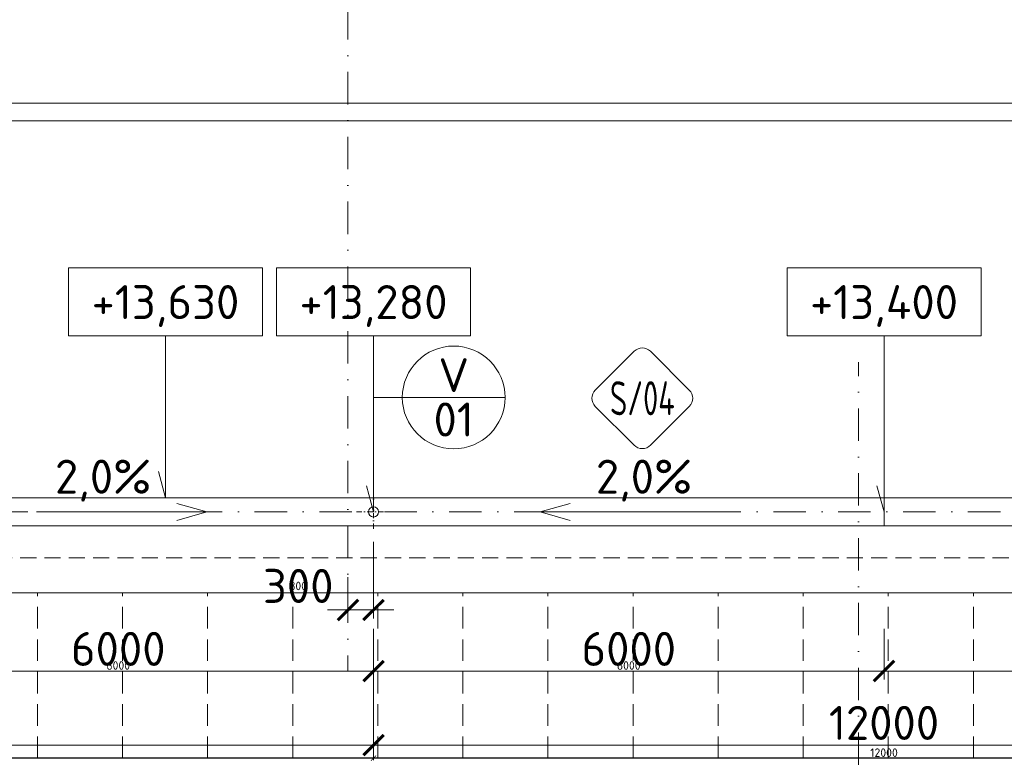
# Model space of a CAD drawing. Header units: millimetres. Extents: x -725694 to 5289369, y -1488057 to 2187451.
# Tile 151 of 256: x 14141 to 25714, y 174380 to 183088. Entities that reach past the tile are written whole.
import ezdxf
from ezdxf.enums import TextEntityAlignment as Align

# ---------------------------------------------------------------- set-up
doc = ezdxf.new("R2010")
doc.units = ezdxf.units.MM
for name, pattern in [('CENTERX2', [101.6, 63.5, -12.7, 12.7, -12.7]), ('DASHDOT', [25.4, 12.7, -6.35, 0, -6.35]), ('ČÁRKOVANÁ', [19.05, 12.7, -6.35])]:
    doc.linetypes.add(name, pattern=pattern)
doc.layers.get('Defpoints').update_dxf_attribs({"color": 8})
for name, color, linetype, lineweight in [('A99_N_kce-pohl', 1, 'Continuous', 9), ('A99_N_koty-200', 5, 'Continuous', 5), ('A99_N_koty-200 @ 200', 5, 'Continuous', 5), ('A99_N_koty-200 @ 50 (2)', 5, 'Continuous', 5), ('A99_N_koty-vysk', 160, 'Continuous', 5), ('A99_N_znaceni 200', 5, 'Continuous', 5), ('A99_S_osy', 1, 'CENTERX2', 5)]:
    doc.layers.add(name, color=color, linetype=linetype, lineweight=lineweight)
doc.styles.add('A99_kota', font='isocpeur.ttf', dxfattribs={"height": 2})
doc.styles.add('A99_popis', font='isocpeur.ttf')
doc.styles.add('ad_popis 100', font='isocpeur.ttf', dxfattribs={"height": 200})
doc.dimstyles.new('A99_kota_200 new', dxfattribs={"dimscale": 200, "dimtxt": 2, "dimasz": 1.2, "dimexe": 0.5, "dimexo": 1.5, "dimgap": 0.3, "dimtad": 1, "dimdec": 0, "dimzin": 3, "dimdsep": 46, "dimtxsty": 'A99_kota', "dimblk": 'ARCHTICK', "dimcen": 2.5, "dimazin": 2, "dimtfac": 0.75, "dimtdec": 0, "dimtmove": 2, "dimatfit": 0, "dimfxl": 0, "dimtolj": 1, "dimtzin": 0, "dimlwd": 5, "dimlwe": 5, "dimarcsym": 0})

# ---------------------------------------------------------------- blocks, each defined once
blk = doc.blocks.new('_ArchTick')
at = {"color": 0, "linetype": 'ByBlock', "const_width": 0.15}
blk.add_lwpolyline([(-0.5, -0.5), (0.5, 0.5)], dxfattribs=at)
blk = doc.blocks.new('*D4605')
at = {"layer": 'A99_N_koty-200', "color": 0, "linetype": 'Continuous', "lineweight": 5, "transparency": 16777216}
for p, q in [((5860, 182105), (5860, 182205)), ((150690, 182105), (150690, 182205)), ((5860, 182105), (150690, 182105))]:
    blk.add_line(p, q, dxfattribs=at)
at = {"layer": 'Defpoints', "color": 0, "linetype": 'Continuous', "lineweight": 0, "transparency": 16777216}
for p in [(150690, 182105), (150690, 182095), (5860, 181900)]:
    blk.add_point(p, dxfattribs=at)
at = {"layer": 'A99_N_koty-200', "color": 0, "linetype": 'Continuous', "lineweight": 5, "transparency": 16777216, "xscale": 240, "yscale": 240, "zscale": 240, "rotation": 180}
blk.add_blockref('_ArchTick', (5860, 182105), dxfattribs=at)
at = {"layer": 'A99_N_koty-200', "color": 0, "linetype": 'Continuous', "lineweight": 5, "transparency": 16777216, "xscale": 240, "yscale": 240, "zscale": 240}
blk.add_blockref('_ArchTick', (150690, 182105), dxfattribs=at)
at = {"layer": 'A99_N_koty-200', "color": 0, "linetype": 'Continuous', "transparency": 16777216, "insert": (76950, 182405), "char_height": 400, "attachment_point": 5, "style": 'A99_kota'}
blk.add_mtext('\\A1;144830', dxfattribs=at)
blk = doc.blocks.new('*D4606')
at = {"layer": 'A99_N_koty-200', "color": 0, "linetype": 'Continuous', "lineweight": 5, "transparency": 16777216}
for p, q in [((5860, 181900), (5860, 181925)), ((150690, 182020), (150690, 181875)), ((5860, 181900), (150690, 181900))]:
    blk.add_line(p, q, dxfattribs=at)
at = {"layer": 'Defpoints', "color": 0, "linetype": 'Continuous', "lineweight": 0, "transparency": 16777216}
for p in [(150690, 182095), (5860, 181900), (150690, 181900)]:
    blk.add_point(p, dxfattribs=at)
at = {"layer": 'A99_N_koty-200', "color": 0, "linetype": 'Continuous', "lineweight": 5, "transparency": 16777216, "xscale": 60, "yscale": 60, "zscale": 60, "rotation": 180}
blk.add_blockref('_ArchTick', (5860, 181900), dxfattribs=at)
at = {"layer": 'A99_N_koty-200', "color": 0, "linetype": 'Continuous', "lineweight": 5, "transparency": 16777216, "xscale": 60, "yscale": 60, "zscale": 60}
blk.add_blockref('_ArchTick', (150690, 181900), dxfattribs=at)
at = {"layer": 'A99_N_koty-200', "color": 0, "linetype": 'Continuous', "transparency": 16777216, "insert": (78275, 181965), "char_height": 100, "attachment_point": 5, "style": 'A99_kota'}
blk.add_mtext('\\A1;144830', dxfattribs=at)
blk = doc.blocks.new('*D5338')
at = {"layer": 'A99_N_koty-200', "color": 0, "linetype": 'Continuous', "lineweight": 5, "transparency": 16777216}
for p, q in [((18300, 176947.5), (18300, 176047.5)), ((18000, 176535), (18000, 176047.5)), ((18000, 176147.5), (17760, 176147.5)), ((18000, 176147.5), (18300, 176147.5)), ((18300, 176147.5), (18540, 176147.5))]:
    blk.add_line(p, q, dxfattribs=at)
at = {"layer": 'Defpoints', "color": 0, "linetype": 'Continuous', "lineweight": 0, "transparency": 16777216}
for p in [(18300, 177300), (18000, 176835), (18300, 176147.5)]:
    blk.add_point(p, dxfattribs=at)
at = {"layer": 'A99_N_koty-200', "color": 0, "linetype": 'Continuous', "lineweight": 5, "transparency": 16777216, "xscale": 240, "yscale": 240, "zscale": 240}
blk.add_blockref('_ArchTick', (18000, 176147.5), dxfattribs=at)
at = {"layer": 'A99_N_koty-200', "color": 0, "linetype": 'Continuous', "lineweight": 5, "transparency": 16777216, "xscale": 240, "yscale": 240, "zscale": 240, "rotation": 180}
blk.add_blockref('_ArchTick', (18300, 176147.5), dxfattribs=at)
at = {"layer": 'A99_N_koty-200', "color": 0, "linetype": 'Continuous', "transparency": 16777216, "insert": (17415, 176430), "char_height": 400, "attachment_point": 5, "style": 'A99_kota'}
blk.add_mtext('\\A1;300', dxfattribs=at)
blk = doc.blocks.new('*D5339')
at = {"layer": 'A99_N_koty-200', "color": 0, "linetype": 'Continuous', "lineweight": 5, "transparency": 16777216}
for p, q in [((18000, 176347.5), (18000, 176122.5)), ((18300, 176347.5), (18300, 176122.5)), ((18000, 176147.5), (17940, 176147.5)), ((18000, 176147.5), (18300, 176147.5)), ((18300, 176147.5), (18360, 176147.5))]:
    blk.add_line(p, q, dxfattribs=at)
at = {"layer": 'Defpoints', "color": 0, "linetype": 'Continuous', "lineweight": 0, "transparency": 16777216}
for p in [(18300, 177300), (18000, 176835), (18300, 176147.5)]:
    blk.add_point(p, dxfattribs=at)
at = {"layer": 'A99_N_koty-200', "color": 0, "linetype": 'Continuous', "lineweight": 5, "transparency": 16777216, "xscale": 60, "yscale": 60, "zscale": 60}
blk.add_blockref('_ArchTick', (18000, 176147.5), dxfattribs=at)
at = {"layer": 'A99_N_koty-200', "color": 0, "linetype": 'Continuous', "lineweight": 5, "transparency": 16777216, "xscale": 60, "yscale": 60, "zscale": 60, "rotation": 180}
blk.add_blockref('_ArchTick', (18300, 176147.5), dxfattribs=at)
at = {"layer": 'A99_N_koty-200', "color": 0, "linetype": 'Continuous', "transparency": 16777216, "insert": (17415, 176430), "char_height": 100, "attachment_point": 5, "style": 'A99_kota'}
blk.add_mtext('\\A1;300', dxfattribs=at)
blk = doc.blocks.new('*D5344')
at = {"layer": 'A99_N_koty-200', "color": 0, "linetype": 'Continuous', "lineweight": 5, "transparency": 16777216}
for p, q in [((6300, 175360), (6300, 174460)), ((18300, 175360), (18300, 174460)), ((6300, 174560), (18300, 174560))]:
    blk.add_line(p, q, dxfattribs=at)
at = {"layer": 'Defpoints', "color": 0, "linetype": 'Continuous', "lineweight": 0, "transparency": 16777216}
for p in [(6300, 177300), (18300, 176835), (18300, 174560)]:
    blk.add_point(p, dxfattribs=at)
at = {"layer": 'A99_N_koty-200', "color": 0, "linetype": 'Continuous', "lineweight": 5, "transparency": 16777216, "xscale": 240, "yscale": 240, "zscale": 240, "rotation": 180}
blk.add_blockref('_ArchTick', (6300, 174560), dxfattribs=at)
at = {"layer": 'A99_N_koty-200', "color": 0, "linetype": 'Continuous', "lineweight": 5, "transparency": 16777216, "xscale": 240, "yscale": 240, "zscale": 240}
blk.add_blockref('_ArchTick', (18300, 174560), dxfattribs=at)
at = {"layer": 'A99_N_koty-200', "color": 0, "linetype": 'Continuous', "transparency": 16777216, "insert": (12300, 174820), "char_height": 400, "attachment_point": 5, "style": 'A99_kota'}
blk.add_mtext('\\A1;12000', dxfattribs=at)
blk = doc.blocks.new('*D5345')
at = {"layer": 'A99_N_koty-200', "color": 0, "linetype": 'Continuous', "lineweight": 5, "transparency": 16777216}
for p, q in [((6300, 174605), (6300, 174380)), ((18300, 174605), (18300, 174380)), ((6300, 174405), (18300, 174405))]:
    blk.add_line(p, q, dxfattribs=at)
at = {"layer": 'Defpoints', "color": 0, "linetype": 'Continuous', "lineweight": 0, "transparency": 16777216}
for p in [(6300, 177300), (18300, 176835), (18300, 174405)]:
    blk.add_point(p, dxfattribs=at)
at = {"layer": 'A99_N_koty-200', "color": 0, "linetype": 'Continuous', "lineweight": 5, "transparency": 16777216, "xscale": 60, "yscale": 60, "zscale": 60, "rotation": 180}
blk.add_blockref('_ArchTick', (6300, 174405), dxfattribs=at)
at = {"layer": 'A99_N_koty-200', "color": 0, "linetype": 'Continuous', "lineweight": 5, "transparency": 16777216, "xscale": 60, "yscale": 60, "zscale": 60}
blk.add_blockref('_ArchTick', (18300, 174405), dxfattribs=at)
at = {"layer": 'A99_N_koty-200', "color": 0, "linetype": 'Continuous', "transparency": 16777216, "insert": (12300, 174470), "char_height": 100, "attachment_point": 5, "style": 'A99_kota'}
blk.add_mtext('\\A1;12000', dxfattribs=at)
blk = doc.blocks.new('*D5350')
at = {"layer": 'A99_N_koty-200', "color": 0, "linetype": 'Continuous', "lineweight": 5, "transparency": 16777216}
for p, q in [((12300, 175925), (12300, 175330)), ((18300, 175925), (18300, 175330)), ((18300, 175430), (12300, 175430))]:
    blk.add_line(p, q, dxfattribs=at)
at = {"layer": 'Defpoints', "color": 0, "linetype": 'Continuous', "lineweight": 0, "transparency": 16777216}
for p in [(12300, 176225), (18300, 176225), (12300, 175430)]:
    blk.add_point(p, dxfattribs=at)
at = {"layer": 'A99_N_koty-200', "color": 0, "linetype": 'Continuous', "lineweight": 5, "transparency": 16777216, "xscale": 240, "yscale": 240, "zscale": 240, "rotation": 180}
blk.add_blockref('_ArchTick', (12300, 175430), dxfattribs=at)
at = {"layer": 'A99_N_koty-200', "color": 0, "linetype": 'Continuous', "lineweight": 5, "transparency": 16777216, "xscale": 240, "yscale": 240, "zscale": 240}
blk.add_blockref('_ArchTick', (18300, 175430), dxfattribs=at)
at = {"layer": 'A99_N_koty-200', "color": 0, "linetype": 'Continuous', "transparency": 16777216, "insert": (15300, 175690), "char_height": 400, "attachment_point": 5, "style": 'A99_kota'}
blk.add_mtext('\\A1;6000', dxfattribs=at)
blk = doc.blocks.new('*D5351')
at = {"layer": 'A99_N_koty-200', "color": 0, "linetype": 'Continuous', "lineweight": 5, "transparency": 16777216}
for p, q in [((12300, 175630), (12300, 175405)), ((18300, 175630), (18300, 175405)), ((18300, 175430), (12300, 175430))]:
    blk.add_line(p, q, dxfattribs=at)
at = {"layer": 'Defpoints', "color": 0, "linetype": 'Continuous', "lineweight": 0, "transparency": 16777216}
for p in [(12300, 176225), (18300, 176225), (12300, 175430)]:
    blk.add_point(p, dxfattribs=at)
at = {"layer": 'A99_N_koty-200', "color": 0, "linetype": 'Continuous', "lineweight": 5, "transparency": 16777216, "xscale": 60, "yscale": 60, "zscale": 60, "rotation": 180}
blk.add_blockref('_ArchTick', (12300, 175430), dxfattribs=at)
at = {"layer": 'A99_N_koty-200', "color": 0, "linetype": 'Continuous', "lineweight": 5, "transparency": 16777216, "xscale": 60, "yscale": 60, "zscale": 60}
blk.add_blockref('_ArchTick', (18300, 175430), dxfattribs=at)
at = {"layer": 'A99_N_koty-200', "color": 0, "linetype": 'Continuous', "transparency": 16777216, "insert": (15300, 175495), "char_height": 100, "attachment_point": 5, "style": 'A99_kota'}
blk.add_mtext('\\A1;6000', dxfattribs=at)
blk = doc.blocks.new('*U453')
at = {"color": 0, "linetype": 'ByBlock'}
for p, q in [((5.7, -4), (5.7, -13.525)), ((5.7, -13.525), (5.286, -11.98))]:
    blk.add_line(p, q, dxfattribs=at)
blk.add_lwpolyline([(0, -4), (11.4, -4), (11.4, 0), (0, 0)], close=True, dxfattribs=at)
at = {"color": 0, "linetype": 'ByBlock', "style": 'A99_kota'}
for tag, p in [('VYSKA', (5.7, -2.241)), ('VYSKA_POPIS1', (5.7, -6.041)), ('VYSKA_POPIS2', (5.9, -9.541)), ('VYSKA_POPIS3', (5.9, -13.041))]:
    blk.add_attdef(tag, text='', height=2, dxfattribs=at).set_placement(p, align=Align.MIDDLE)
blk = doc.blocks.new('*U66')
at = {"color": 0, "linetype": 'ByBlock'}
for p, q in [((5.7, -4), (5.7, -14.35)), ((5.7, -14.35), (5.286, -12.805))]:
    blk.add_line(p, q, dxfattribs=at)
blk.add_lwpolyline([(0, -4), (11.4, -4), (11.4, 0), (0, 0)], close=True, dxfattribs=at)
at = {"color": 0, "linetype": 'ByBlock', "style": 'A99_kota'}
for tag, p in [('VYSKA', (5.7, -2.241)), ('VYSKA_POPIS1', (5.7, -6.041)), ('VYSKA_POPIS2', (5.9, -9.541)), ('VYSKA_POPIS3', (5.9, -13.041))]:
    blk.add_attdef(tag, text='', height=2, dxfattribs=at).set_placement(p, align=Align.MIDDLE)
blk = doc.blocks.new('*D5422')
at = {"layer": 'A99_N_koty-200', "color": 0, "linetype": 'Continuous', "lineweight": 5, "transparency": 16777216}
for p, q in [((18300, 175360), (18300, 174460)), ((30300, 175360), (30300, 174460)), ((18300, 174560), (30300, 174560))]:
    blk.add_line(p, q, dxfattribs=at)
at = {"layer": 'Defpoints', "color": 0, "linetype": 'Continuous', "lineweight": 0, "transparency": 16777216}
for p in [(18300, 176835), (30300, 176835), (30300, 174560)]:
    blk.add_point(p, dxfattribs=at)
at = {"layer": 'A99_N_koty-200', "color": 0, "linetype": 'Continuous', "lineweight": 5, "transparency": 16777216, "xscale": 240, "yscale": 240, "zscale": 240, "rotation": 180}
blk.add_blockref('_ArchTick', (18300, 174560), dxfattribs=at)
at = {"layer": 'A99_N_koty-200', "color": 0, "linetype": 'Continuous', "lineweight": 5, "transparency": 16777216, "xscale": 240, "yscale": 240, "zscale": 240}
blk.add_blockref('_ArchTick', (30300, 174560), dxfattribs=at)
at = {"layer": 'A99_N_koty-200', "color": 0, "linetype": 'Continuous', "transparency": 16777216, "insert": (24300, 174820), "char_height": 400, "attachment_point": 5, "style": 'A99_kota'}
blk.add_mtext('\\A1;12000', dxfattribs=at)
blk = doc.blocks.new('*D5423')
at = {"layer": 'A99_N_koty-200', "color": 0, "linetype": 'Continuous', "lineweight": 5, "transparency": 16777216}
for p, q in [((18300, 174605), (18300, 174380)), ((30300, 174605), (30300, 174380)), ((18300, 174405), (30300, 174405))]:
    blk.add_line(p, q, dxfattribs=at)
at = {"layer": 'Defpoints', "color": 0, "linetype": 'Continuous', "lineweight": 0, "transparency": 16777216}
for p in [(18300, 176835), (30300, 176835), (30300, 174405)]:
    blk.add_point(p, dxfattribs=at)
at = {"layer": 'A99_N_koty-200', "color": 0, "linetype": 'Continuous', "lineweight": 5, "transparency": 16777216, "xscale": 60, "yscale": 60, "zscale": 60, "rotation": 180}
blk.add_blockref('_ArchTick', (18300, 174405), dxfattribs=at)
at = {"layer": 'A99_N_koty-200', "color": 0, "linetype": 'Continuous', "lineweight": 5, "transparency": 16777216, "xscale": 60, "yscale": 60, "zscale": 60}
blk.add_blockref('_ArchTick', (30300, 174405), dxfattribs=at)
at = {"layer": 'A99_N_koty-200', "color": 0, "linetype": 'Continuous', "transparency": 16777216, "insert": (24300, 174470), "char_height": 100, "attachment_point": 5, "style": 'A99_kota'}
blk.add_mtext('\\A1;12000', dxfattribs=at)
blk = doc.blocks.new('*D5425')
at = {"layer": 'A99_N_koty-200', "color": 0, "linetype": 'Continuous', "lineweight": 5, "transparency": 16777216}
for p, q in [((18300, 175925), (18300, 175330)), ((24300, 175925), (24300, 175330)), ((18300, 175430), (24300, 175430))]:
    blk.add_line(p, q, dxfattribs=at)
at = {"layer": 'Defpoints', "color": 0, "linetype": 'Continuous', "lineweight": 0, "transparency": 16777216}
for p in [(18300, 176225), (24300, 176225), (24300, 175430)]:
    blk.add_point(p, dxfattribs=at)
at = {"layer": 'A99_N_koty-200', "color": 0, "linetype": 'Continuous', "lineweight": 5, "transparency": 16777216, "xscale": 240, "yscale": 240, "zscale": 240, "rotation": 180}
blk.add_blockref('_ArchTick', (18300, 175430), dxfattribs=at)
at = {"layer": 'A99_N_koty-200', "color": 0, "linetype": 'Continuous', "lineweight": 5, "transparency": 16777216, "xscale": 240, "yscale": 240, "zscale": 240}
blk.add_blockref('_ArchTick', (24300, 175430), dxfattribs=at)
at = {"layer": 'A99_N_koty-200', "color": 0, "linetype": 'Continuous', "transparency": 16777216, "insert": (21300, 175690), "char_height": 400, "attachment_point": 5, "style": 'A99_kota'}
blk.add_mtext('\\A1;6000', dxfattribs=at)
blk = doc.blocks.new('*D5426')
at = {"layer": 'A99_N_koty-200', "color": 0, "linetype": 'Continuous', "lineweight": 5, "transparency": 16777216}
for p, q in [((18300, 175630), (18300, 175405)), ((24300, 175630), (24300, 175405)), ((18300, 175430), (24300, 175430))]:
    blk.add_line(p, q, dxfattribs=at)
at = {"layer": 'Defpoints', "color": 0, "linetype": 'Continuous', "lineweight": 0, "transparency": 16777216}
for p in [(18300, 176225), (24300, 176225), (24300, 175430)]:
    blk.add_point(p, dxfattribs=at)
at = {"layer": 'A99_N_koty-200', "color": 0, "linetype": 'Continuous', "lineweight": 5, "transparency": 16777216, "xscale": 60, "yscale": 60, "zscale": 60, "rotation": 180}
blk.add_blockref('_ArchTick', (18300, 175430), dxfattribs=at)
at = {"layer": 'A99_N_koty-200', "color": 0, "linetype": 'Continuous', "lineweight": 5, "transparency": 16777216, "xscale": 60, "yscale": 60, "zscale": 60}
blk.add_blockref('_ArchTick', (24300, 175430), dxfattribs=at)
at = {"layer": 'A99_N_koty-200', "color": 0, "linetype": 'Continuous', "transparency": 16777216, "insert": (21300, 175495), "char_height": 100, "attachment_point": 5, "style": 'A99_kota'}
blk.add_mtext('\\A1;6000', dxfattribs=at)
blk = doc.blocks.new('*D5428')
at = {"layer": 'A99_N_koty-200', "color": 0, "linetype": 'Continuous', "lineweight": 5, "transparency": 16777216}
for p, q in [((24300, 175925), (24300, 175330)), ((30300, 175925), (30300, 175330)), ((30300, 175430), (24300, 175430))]:
    blk.add_line(p, q, dxfattribs=at)
at = {"layer": 'Defpoints', "color": 0, "linetype": 'Continuous', "lineweight": 0, "transparency": 16777216}
for p in [(24300, 176225), (30300, 176225), (24300, 175430)]:
    blk.add_point(p, dxfattribs=at)
at = {"layer": 'A99_N_koty-200', "color": 0, "linetype": 'Continuous', "lineweight": 5, "transparency": 16777216, "xscale": 240, "yscale": 240, "zscale": 240, "rotation": 180}
blk.add_blockref('_ArchTick', (24300, 175430), dxfattribs=at)
at = {"layer": 'A99_N_koty-200', "color": 0, "linetype": 'Continuous', "lineweight": 5, "transparency": 16777216, "xscale": 240, "yscale": 240, "zscale": 240}
blk.add_blockref('_ArchTick', (30300, 175430), dxfattribs=at)
at = {"layer": 'A99_N_koty-200', "color": 0, "linetype": 'Continuous', "transparency": 16777216, "insert": (27300, 175690), "char_height": 400, "attachment_point": 5, "style": 'A99_kota'}
blk.add_mtext('\\A1;6000', dxfattribs=at)
blk = doc.blocks.new('*D5429')
at = {"layer": 'A99_N_koty-200', "color": 0, "linetype": 'Continuous', "lineweight": 5, "transparency": 16777216}
for p, q in [((24300, 175630), (24300, 175405)), ((30300, 175630), (30300, 175405)), ((30300, 175430), (24300, 175430))]:
    blk.add_line(p, q, dxfattribs=at)
at = {"layer": 'Defpoints', "color": 0, "linetype": 'Continuous', "lineweight": 0, "transparency": 16777216}
for p in [(24300, 176225), (30300, 176225), (24300, 175430)]:
    blk.add_point(p, dxfattribs=at)
at = {"layer": 'A99_N_koty-200', "color": 0, "linetype": 'Continuous', "lineweight": 5, "transparency": 16777216, "xscale": 60, "yscale": 60, "zscale": 60, "rotation": 180}
blk.add_blockref('_ArchTick', (24300, 175430), dxfattribs=at)
at = {"layer": 'A99_N_koty-200', "color": 0, "linetype": 'Continuous', "lineweight": 5, "transparency": 16777216, "xscale": 60, "yscale": 60, "zscale": 60}
blk.add_blockref('_ArchTick', (30300, 175430), dxfattribs=at)
at = {"layer": 'A99_N_koty-200', "color": 0, "linetype": 'Continuous', "transparency": 16777216, "insert": (27300, 175495), "char_height": 100, "attachment_point": 5, "style": 'A99_kota'}
blk.add_mtext('\\A1;6000', dxfattribs=at)
blk = doc.blocks.new('*U100')
at = {"color": 0}
for p, q in [((-0.721, 4.139), (-4.149, 0.711)), ((4.139, 0.711), (0.711, 4.139)), ((-4.149, -0.721), (-0.721, -4.149)), ((0.711, -4.149), (4.139, -0.721))]:
    blk.add_line(p, q, dxfattribs=at)
for centre, start, end in [((-0.005, 3.424), 45, 135), ((-3.433, -0.005), 135, 225), ((3.424, -0.005), 315, 45), ((-0.005, -3.433), 225, 315)]:
    blk.add_arc(centre, 1.012, start, end, dxfattribs=at)
at = {"color": 0, "linetype": 'ByBlock', "style": 'A99_popis', "width": 0.953108}
blk.add_attdef('SKLADBA', text='', height=3, rotation=0.01026, dxfattribs=at).set_placement((-2.863, -1.506), (2.855, -1.505), align=Align.FIT)
blk = doc.blocks.new('*U20')
at = {"color": 0, "linetype": 'ByBlock'}
blk.add_line((-3.02, 0), (3.02, 0), dxfattribs=at)
blk.add_circle((0, 0), 3.02, dxfattribs=at)
at = {"color": 0, "linetype": 'ByBlock', "style": 'A99_popis'}
for tag, p in [('KATEGORIE', (0, 1.31)), ('PRVEK', (0, -1.298))]:
    blk.add_attdef(tag, text='', height=2, dxfattribs=at).set_placement(p, align=Align.MIDDLE_CENTER)
blk = doc.blocks.new('*U6067')
at = {"layer": 'A99_N_koty-200 @ 200', "linetype": 'Continuous'}
dim = blk.add_linear_dim(base=(150690, 182105), p1=(5860, 181900), p2=(150690, 182095), dimstyle='A99_kota_200 new', override={"dimscale": 200, "dimtix": 1, "dimtofl": 1, "dimtmove": 2, "dimatfit": 0}, dxfattribs=at)
dim.commit()
dim.dimension.update_dxf_attribs({"geometry": '*D4605', "text_midpoint": (76950, 182405), "dimtype": 128})
at = {"layer": 'A99_N_koty-200 @ 50 (2)', "linetype": 'Continuous'}
dim = blk.add_linear_dim(base=(150690, 181900), p1=(5860, 181900), p2=(150690, 182095), dimstyle='A99_kota_200 new', override={"dimscale": 50, "dimtix": 1, "dimtofl": 1, "dimtmove": 2, "dimatfit": 0}, dxfattribs=at)
dim.commit()
dim.dimension.update_dxf_attribs({"geometry": '*D4606', "text_midpoint": (78275, 181965)})
blk = doc.blocks.new('*U6277')
at = {"layer": 'A99_N_koty-200 @ 200', "linetype": 'Continuous'}
dim = blk.add_linear_dim(base=(18300, 176147.5), p1=(18000, 176835), p2=(18300, 177300), dimstyle='A99_kota_200 new', override={"dimscale": 200, "dimtix": 1, "dimtofl": 1, "dimtmove": 2, "dimatfit": 0}, dxfattribs=at)
dim.commit()
dim.dimension.update_dxf_attribs({"geometry": '*D5338', "text_midpoint": (17415, 176430), "dimtype": 128})
at = {"layer": 'A99_N_koty-200 @ 50 (2)', "linetype": 'Continuous'}
dim = blk.add_linear_dim(base=(18300, 176147.5), p1=(18000, 176835), p2=(18300, 177300), dimstyle='A99_kota_200 new', override={"dimscale": 50, "dimtix": 1, "dimtofl": 1, "dimtmove": 2, "dimatfit": 0}, dxfattribs=at)
dim.commit()
dim.dimension.update_dxf_attribs({"geometry": '*D5339', "text_midpoint": (17415, 176430), "dimtype": 128})
blk = doc.blocks.new('*U6279')
at = {"layer": 'A99_N_koty-200 @ 200', "linetype": 'Continuous'}
dim = blk.add_linear_dim(base=(18300, 174560), p1=(6300, 177300), p2=(18300, 176835), dimstyle='A99_kota_200 new', override={"dimscale": 200, "dimtix": 1, "dimtofl": 1, "dimtmove": 2, "dimatfit": 0}, dxfattribs=at)
dim.commit()
dim.dimension.update_dxf_attribs({"geometry": '*D5344', "text_midpoint": (12300, 174820)})
at = {"layer": 'A99_N_koty-200 @ 50 (2)', "linetype": 'Continuous'}
dim = blk.add_linear_dim(base=(18300, 174405), p1=(6300, 177300), p2=(18300, 176835), dimstyle='A99_kota_200 new', override={"dimscale": 50, "dimtix": 1, "dimtofl": 1, "dimtmove": 2, "dimatfit": 0}, dxfattribs=at)
dim.commit()
dim.dimension.update_dxf_attribs({"geometry": '*D5345', "text_midpoint": (12300, 174470)})
blk = doc.blocks.new('*U6281')
at = {"layer": 'A99_N_koty-200 @ 200', "linetype": 'Continuous'}
dim = blk.add_linear_dim(base=(12300, 175430), p1=(18300, 176225), p2=(12300, 176225), angle=180, dimstyle='A99_kota_200 new', override={"dimscale": 200, "dimtix": 1, "dimtofl": 1, "dimtmove": 2, "dimatfit": 0}, dxfattribs=at)
dim.commit()
dim.dimension.update_dxf_attribs({"geometry": '*D5350', "text_midpoint": (15300, 175690)})
at = {"layer": 'A99_N_koty-200 @ 50 (2)', "linetype": 'Continuous'}
dim = blk.add_linear_dim(base=(12300, 175430), p1=(18300, 176225), p2=(12300, 176225), angle=180, dimstyle='A99_kota_200 new', override={"dimscale": 50, "dimtix": 1, "dimtofl": 1, "dimtmove": 2, "dimatfit": 0}, dxfattribs=at)
dim.commit()
dim.dimension.update_dxf_attribs({"geometry": '*D5351', "text_midpoint": (15300, 175495)})
blk = doc.blocks.new('*U6305')
at = {"layer": 'A99_N_koty-200 @ 200', "linetype": 'Continuous'}
dim = blk.add_linear_dim(base=(30300, 174560), p1=(18300, 176835), p2=(30300, 176835), dimstyle='A99_kota_200 new', override={"dimscale": 200, "dimtix": 1, "dimtofl": 1, "dimtmove": 2, "dimatfit": 0}, dxfattribs=at)
dim.commit()
dim.dimension.update_dxf_attribs({"geometry": '*D5422', "text_midpoint": (24300, 174820)})
at = {"layer": 'A99_N_koty-200 @ 50 (2)', "linetype": 'Continuous'}
dim = blk.add_linear_dim(base=(30300, 174405), p1=(18300, 176835), p2=(30300, 176835), dimstyle='A99_kota_200 new', override={"dimscale": 50, "dimtix": 1, "dimtofl": 1, "dimtmove": 2, "dimatfit": 0}, dxfattribs=at)
dim.commit()
dim.dimension.update_dxf_attribs({"geometry": '*D5423', "text_midpoint": (24300, 174470)})
blk = doc.blocks.new('*U6306')
at = {"layer": 'A99_N_koty-200 @ 200', "linetype": 'Continuous'}
dim = blk.add_linear_dim(base=(24300, 175430), p1=(18300, 176225), p2=(24300, 176225), dimstyle='A99_kota_200 new', override={"dimscale": 200, "dimtix": 1, "dimtofl": 1, "dimtmove": 2, "dimatfit": 0}, dxfattribs=at)
dim.commit()
dim.dimension.update_dxf_attribs({"geometry": '*D5425', "text_midpoint": (21300, 175690)})
at = {"layer": 'A99_N_koty-200 @ 50 (2)', "linetype": 'Continuous'}
dim = blk.add_linear_dim(base=(24300, 175430), p1=(18300, 176225), p2=(24300, 176225), dimstyle='A99_kota_200 new', override={"dimscale": 50, "dimtix": 1, "dimtofl": 1, "dimtmove": 2, "dimatfit": 0}, dxfattribs=at)
dim.commit()
dim.dimension.update_dxf_attribs({"geometry": '*D5426', "text_midpoint": (21300, 175495)})
blk = doc.blocks.new('*U6307')
at = {"layer": 'A99_N_koty-200 @ 200', "linetype": 'Continuous'}
dim = blk.add_linear_dim(base=(24300, 175430), p1=(30300, 176225), p2=(24300, 176225), angle=180, dimstyle='A99_kota_200 new', override={"dimscale": 200, "dimtix": 1, "dimtofl": 1, "dimtmove": 2, "dimatfit": 0}, dxfattribs=at)
dim.commit()
dim.dimension.update_dxf_attribs({"geometry": '*D5428', "text_midpoint": (27300, 175690)})
at = {"layer": 'A99_N_koty-200 @ 50 (2)', "linetype": 'Continuous'}
dim = blk.add_linear_dim(base=(24300, 175430), p1=(30300, 176225), p2=(24300, 176225), angle=180, dimstyle='A99_kota_200 new', override={"dimscale": 50, "dimtix": 1, "dimtofl": 1, "dimtmove": 2, "dimatfit": 0}, dxfattribs=at)
dim.commit()
dim.dimension.update_dxf_attribs({"geometry": '*D5429', "text_midpoint": (27300, 175495)})

msp = doc.modelspace()

# ---------------------------------------------------------------- linework, layer by layer
at = {"layer": 'A99_N_kce-pohl', "linetype": 'ČÁRKOVANÁ', "lineweight": 9, "ltscale": 15}
msp.add_line((5860, 176760), (150690, 176760), dxfattribs=at)
at = {"layer": 'A99_N_kce-pohl', "linetype": 'Continuous', "ltscale": 25}
msp.add_lwpolyline([(150690, 177135), (150690, 177465), (6000, 177465), (6000, 177135)], close=True, dxfattribs=at)
at = {"layer": 'A99_N_kce-pohl', "linetype": 'DASHDOT', "lineweight": 5, "ltscale": 5}
for points in [[(18300, 177100), (18300, 177500)], [(18100, 177300), (18500, 177300)]]:
    msp.add_lwpolyline(points, dxfattribs=at)
at = {"layer": 'A99_N_kce-pohl', "linetype": 'Continuous', "ltscale": 25}
msp.add_lwpolyline([(24300, 177135), (24300, 177465)], dxfattribs=at)
at = {"layer": 'A99_N_kce-pohl', "linetype": 'Continuous', "lineweight": 9, "ltscale": 15}
msp.add_lwpolyline([(138875.5, 176350), (7180, 176350)], dxfattribs=at)
at = {"layer": 'A99_N_kce-pohl', "color": 30, "linetype": 'ČÁRKOVANÁ', "lineweight": 5, "ltscale": 20, "true_color": 0xff6e3d}
for points in [[(14350, 174405), (14350, 176350)], [(15350, 174405), (15350, 176350)], [(16350, 174405), (16350, 176350)], [(17350, 174405), (17350, 176350)], [(18350, 174405), (18350, 176350)], [(19350, 174405), (19350, 176350)], [(20350, 174405), (20350, 176350)], [(21350, 174405), (21350, 176350)], [(22350, 174405), (22350, 176350)], [(23350, 174405), (23350, 176350)], [(24350, 174405), (24350, 176350)], [(25350, 174405), (25350, 176350)]]:
    msp.add_lwpolyline(points, dxfattribs=at)
at = {"layer": 'A99_N_kce-pohl', "color": 1, "linetype": 'Continuous', "lineweight": 9, "ltscale": 25}
msp.add_lwpolyline([(138352.5, 174145), (138352.5, 174410), (7350, 174410), (7350, 174145)], close=True, dxfattribs=at)
at = {"layer": 'A99_N_kce-pohl', "linetype": 'Continuous'}
msp.add_circle((18300, 177300), 60, dxfattribs=at)
at = {"layer": 'A99_N_koty-vysk'}
for points in [[(16340, 177300), (14340, 177300)], [(16340, 177300), (15990, 177400)], [(16340, 177300), (15990, 177200)], [(20260, 177300), (20610, 177400)], [(20260, 177300), (22260, 177300)], [(20260, 177300), (20610, 177200)]]:
    msp.add_lwpolyline(points, dxfattribs=at)
at = {"layer": 'A99_N_znaceni 200'}
msp.add_lwpolyline([(18638.5, 178646.5), (18300, 178646.5)], dxfattribs=at)
at = {"layer": 'A99_S_osy', "linetype": 'DASHDOT', "lineweight": 5, "ltscale": 30}
for points in [[(18000, 250300), (18000, 175430)], [(24000, 146890), (24000, 179060)], [(177325, 177300), (4375, 177300)]]:
    msp.add_lwpolyline(points, dxfattribs=at)

# ---------------------------------------------------------------- block references
at = {"layer": 'A99_N_koty-200', "color": 3, "linetype": 'Continuous', "lineweight": 0}
for name in ['*U6067', '*U6279', '*U6277', '*U6305', '*U6281', '*U6306', '*U6307']:
    msp.add_blockref(name, (0, 0), dxfattribs=at)
at = {"layer": 'A99_N_koty-vysk', "xscale": 200, "yscale": 200, "zscale": 200}
for name, p, values in [('*U453', (14715, 180170), {'VYSKA': '+13,630'}), ('*U66', (17160, 180170), {'VYSKA': '+13,280'}), ('*U66', (23160, 180170), {'VYSKA': '+13,400'})]:
    msp.add_blockref(name, p, dxfattribs=at).add_auto_attribs(values)
at = {"layer": 'A99_N_znaceni 200', "xscale": 200, "yscale": 200, "zscale": 200}
msp.add_blockref('*U20', (19242.5, 178646.5), dxfattribs=at).add_auto_attribs({'KATEGORIE': 'V', 'PRVEK': '01'})
at = {"layer": 'A99_N_znaceni 200', "lineweight": 5}
ref = msp.add_blockref('*U100', (21460, 178637.5), dxfattribs=dict(at, xscale=133.3, yscale=133.3, zscale=133.3))
ref.add_attrib('SKLADBA', 'S/04', dxfattribs={"layer": '0', "color": 0, "linetype": 'ByBlock', "height": 400, "rotation": 0.01026, "style": 'A99_popis', "width": 0.635246}).set_placement((21078.3, 178436.8), (21840.6, 178436.9), align=Align.FIT)

# ---------------------------------------------------------------- texts
at = {"layer": 'A99_N_koty-vysk', "char_height": 400, "style": 'ad_popis 100'}
for insert, attachment_point in [((15687, 177915), 3), ((20913, 177915), 1)]:
    msp.add_mtext_dynamic_manual_height_columns('2,0%', width=673.852, gutter_width=2000, heights=[0], dxfattribs=dict(at, insert=insert, attachment_point=attachment_point))

doc.saveas('drawing.dxf')
